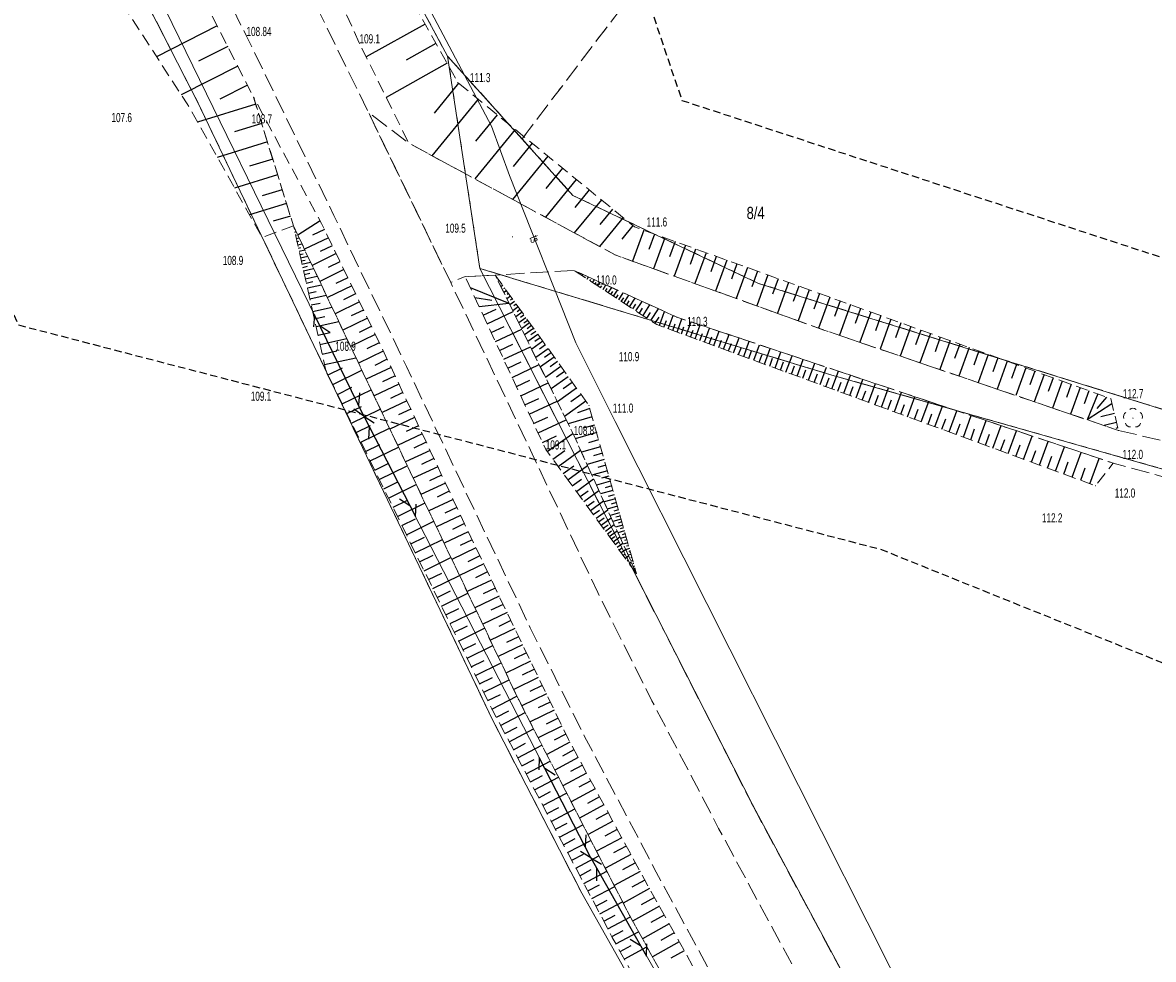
# Model space of a CAD drawing. Header units: metres. Extents: x 5550910 to 5553628, y 5952297 to 5957865.
# Tile 20 of 36: x 5551493 to 5551586, y 5955251 to 5955328. Entities that reach past the tile are written whole.
import ezdxf
from ezdxf.enums import TextEntityAlignment as Align

# ---------------------------------------------------------------- set-up
doc = ezdxf.new("R2010")
doc.units = ezdxf.units.M
for name, pattern in [('1.0_0.5', [1.5, 1, -0.5]), ('1.5_0.5', [2, 1.5, -0.5]), ('2', [0.9, 0.6, -0.3]), ('219-500', [0]), ('egkk-500', [2, 1.5, -0.5]), ('egug-500', [1, 0.5, -0.5]), ('sutp_500', [0])]:
    doc.linetypes.add(name, pattern=pattern)
doc.layers.get('0').update_dxf_attribs({"color": 2, "lineweight": 5})
doc.styles.get("Standard").update_dxf_attribs({"font": 'Working1250', "width": 0.75})

# ---------------------------------------------------------------- blocks, each defined once
blk = doc.blocks.new('PW01')
at = {"linetype": 'Continuous', "lineweight": 13}
h = blk.add_hatch(color=0, dxfattribs=at)
edge = h.paths.add_edge_path()
edge.add_arc((0, 0), 0.045, 0, 360)
blk = doc.blocks.new('OP021')
at = {"linetype": 'Continuous', "lineweight": 13}
h = blk.add_hatch(color=0, dxfattribs=at)
edge = h.paths.add_edge_path()
edge.add_arc((0, 0), 0.05, 0, 360)
at = {"color": 0, "linetype": 'Continuous', "lineweight": 13}
for centre, start, end in [((-0.38, 0.124), 121.308, 202.548), ((0, 0.4), 49.272, 130.728), ((0.38, 0.124), 337.452, 58.692), ((-0.235, -0.324), 193.221, 274.871), ((0.235, -0.324), 265.129, 346.779)]:
    blk.add_arc(centre, 0.4, start, end, dxfattribs=at)
blk = doc.blocks.new('SUTP')
at = {"color": 0, "linetype": 'Continuous'}
for p, q in [((0, 0), (0.866, 0.5)), ((0, 0), (9.232, 0)), ((1.866, -0.5), (1, 0)), ((7.366, -0.5), (8.232, 0)), ((9.232, 0), (8.366, 0.5))]:
    blk.add_line(p, q, dxfattribs=at)

msp = doc.modelspace()

# ---------------------------------------------------------------- linework, layer by layer
at = {"layer": '000 Inne (niezydentyfikowane)', "color": 7, "linetype": 'CONTINUOUS', "lineweight": 25, "flags": 128}
for points in [[(5551508.88, 5955327.48), (5551503.92, 5955324.95)], [(5551525.89, 5955327.62), (5551521.08, 5955324.93)], [(5551509.74, 5955325.8), (5551507.34, 5955324.59)], [(5551526.78, 5955326.03), (5551524.34, 5955324.66)], [(5551510.56, 5955324.19), (5551505.94, 5955321.84)], [(5551527.69, 5955324.41), (5551522.71, 5955321.62)], [(5551528.64, 5955322.78), (5551526.63, 5955320.32)], [(5551511.35, 5955322.63), (5551509.1, 5955321.49)], [(5551512.03, 5955321.08), (5551507.27, 5955319.6)], [(5551530.24, 5955321.48), (5551526.46, 5955316.85)], [(5551531.8, 5955320.21), (5551530.03, 5955318.04)], [(5551512.53, 5955319.48), (5551510.31, 5955318.8)], [(5551533.27, 5955319), (5551529.96, 5955314.96)], [(5551512.99, 5955317.98), (5551508.89, 5955316.71)], [(5551534.65, 5955317.88), (5551533.1, 5955315.98)], [(5551513.43, 5955316.58), (5551511.53, 5955315.99)], [(5551535.94, 5955316.82), (5551533.05, 5955313.28)], [(5551537.15, 5955315.84), (5551535.79, 5955314.18)], [(5551513.83, 5955315.28), (5551510.31, 5955314.19)], [(5551538.27, 5955314.91), (5551535.75, 5955311.82)], [(5551514.2, 5955314.07), (5551512.57, 5955313.57)], [(5551539.33, 5955314.05), (5551538.15, 5955312.61)], [(5551514.55, 5955312.95), (5551511.53, 5955312.02)], [(5551540.32, 5955313.25), (5551538.11, 5955310.54)], [(5551514.87, 5955311.92), (5551513.47, 5955311.49)], [(5551542.1, 5955311.79), (5551540.17, 5955309.43)], [(5551541.24, 5955312.49), (5551540.21, 5955311.23)], [(5551515.17, 5955310.88), (5551515.2, 5955310.88)], [(5551517.3, 5955311.52), (5551515.49, 5955310.34)], [(5551517.66, 5955310.81), (5551516.68, 5955310.34)], [(5551542.91, 5955311.13), (5551542, 5955310.03)], [(5551543.79, 5955310.75), (5551542.88, 5955308.22)], [(5551515.23, 5955310.61), (5551515.34, 5955310.64)], [(5551515.29, 5955310.35), (5551515.38, 5955310.37)], [(5551515.35, 5955310.09), (5551515.58, 5955310.14)], [(5551515.41, 5955309.82), (5551515.55, 5955309.86)], [(5551517.98, 5955310.14), (5551516.03, 5955309.2)], [(5551544.66, 5955310.44), (5551544.2, 5955309.18)], [(5551545.51, 5955310.14), (5551544.59, 5955307.6)], [(5551546.35, 5955309.83), (5551545.9, 5955308.57)], [(5551515.47, 5955309.56), (5551515.82, 5955309.64)], [(5551515.53, 5955309.3), (5551515.73, 5955309.34)], [(5551515.58, 5955309.04), (5551516.05, 5955309.14)], [(5551515.64, 5955308.77), (5551515.91, 5955308.83)], [(5551518.61, 5955308.84), (5551516.65, 5955307.88)], [(5551518.3, 5955309.49), (5551517.32, 5955309.01)], [(5551547.2, 5955309.53), (5551546.29, 5955306.99)], [(5551548.04, 5955309.22), (5551547.59, 5955307.96)], [(5551548.89, 5955308.92), (5551547.98, 5955306.39)], [(5551515.7, 5955308.51), (5551516.29, 5955308.64)], [(5551515.76, 5955308.25), (5551516.09, 5955308.32)], [(5551515.82, 5955307.98), (5551516.53, 5955308.14)], [(5551518.93, 5955308.18), (5551517.95, 5955307.7)], [(5551549.73, 5955308.62), (5551549.28, 5955307.35)], [(5551550.58, 5955308.31), (5551549.66, 5955305.78)], [(5551551.42, 5955308.01), (5551550.97, 5955306.74)], [(5551515.88, 5955307.72), (5551516.26, 5955307.81)], [(5551515.94, 5955307.43), (5551516.77, 5955307.62)], [(5551516.01, 5955307.13), (5551516.46, 5955307.23)], [(5551516.09, 5955306.79), (5551517.07, 5955307.01)], [(5551519.25, 5955307.53), (5551517.27, 5955306.57)], [(5551538.31, 5955307.32), (5551538.34, 5955307.35)], [(5551538.53, 5955307.18), (5551538.55, 5955307.21)], [(5551538.74, 5955307.04), (5551538.81, 5955307.14)], [(5551552.27, 5955307.7), (5551551.35, 5955305.17)], [(5551553.11, 5955307.4), (5551552.65, 5955306.13)], [(5551553.95, 5955307.1), (5551553.04, 5955304.56)], [(5551516.17, 5955306.43), (5551516.7, 5955306.55)], [(5551516.26, 5955306.03), (5551517.41, 5955306.29)], [(5551519.89, 5955306.21), (5551517.9, 5955305.25)], [(5551519.57, 5955306.87), (5551518.58, 5955306.39)], [(5551529.58, 5955306.08), (5551532.76, 5955304.8)], [(5551531.93, 5955306.68), (5551531.86, 5955306.63)], [(5551532.09, 5955306.46), (5551532.04, 5955306.43)], [(5551532.25, 5955306.24), (5551532.11, 5955306.14)], [(5551538.96, 5955306.9), (5551539, 5955306.96)], [(5551539.17, 5955306.76), (5551539.28, 5955306.93)], [(5551539.38, 5955306.62), (5551539.45, 5955306.72)], [(5551539.6, 5955306.48), (5551539.75, 5955306.71)], [(5551539.81, 5955306.34), (5551539.9, 5955306.47)], [(5551540.03, 5955306.2), (5551540.22, 5955306.5)], [(5551540.24, 5955306.06), (5551540.35, 5955306.22)], [(5551540.46, 5955305.92), (5551540.69, 5955306.28)], [(5551540.88, 5955305.64), (5551541.17, 5955306.07)], [(5551554.8, 5955306.79), (5551554.34, 5955305.53)], [(5551555.64, 5955306.49), (5551554.73, 5955303.96)], [(5551556.48, 5955306.18), (5551556.03, 5955304.92)], [(5551516.35, 5955305.61), (5551516.98, 5955305.75)], [(5551516.46, 5955305.14), (5551517.81, 5955305.45)], [(5551520.21, 5955305.55), (5551519.21, 5955305.07)], [(5551529.96, 5955305.26), (5551531.36, 5955305.03)], [(5551532.41, 5955306.02), (5551532.32, 5955305.96)], [(5551532.56, 5955305.8), (5551532.35, 5955305.65)], [(5551532.88, 5955305.36), (5551532.59, 5955305.15)], [(5551532.72, 5955305.58), (5551532.6, 5955305.49)], [(5551533.04, 5955305.14), (5551532.87, 5955305.03)], [(5551540.67, 5955305.78), (5551540.8, 5955305.98)], [(5551541.1, 5955305.5), (5551541.25, 5955305.73)], [(5551541.31, 5955305.36), (5551541.64, 5955305.85)], [(5551541.53, 5955305.21), (5551541.7, 5955305.48)], [(5551541.74, 5955305.07), (5551542.11, 5955305.64)], [(5551541.95, 5955304.93), (5551542.15, 5955305.23)], [(5551542.17, 5955304.79), (5551542.58, 5955305.43)], [(5551542.63, 5955304.49), (5551543.09, 5955305.19)], [(5551557.33, 5955305.88), (5551556.42, 5955303.35)], [(5551558.17, 5955305.58), (5551557.72, 5955304.31)], [(5551559.01, 5955305.27), (5551558.1, 5955302.74)], [(5551516.57, 5955304.64), (5551517.3, 5955304.8)], [(5551516.69, 5955304.1), (5551518.28, 5955304.45)], [(5551520.53, 5955304.89), (5551518.53, 5955303.92)], [(5551520.85, 5955304.22), (5551519.85, 5955303.74)], [(5551530.31, 5955304.52), (5551532.76, 5955304.8)], [(5551530.64, 5955303.81), (5551531.7, 5955304.31)], [(5551533.2, 5955304.92), (5551532.83, 5955304.66)], [(5551533.51, 5955304.48), (5551533.07, 5955304.17)], [(5551533.35, 5955304.7), (5551533.15, 5955304.56)], [(5551533.67, 5955304.26), (5551533.43, 5955304.09)], [(5551542.4, 5955304.65), (5551542.61, 5955304.98)], [(5551542.89, 5955304.33), (5551543.13, 5955304.7)], [(5551543.15, 5955304.15), (5551543.66, 5955304.93)], [(5551543.43, 5955303.97), (5551543.7, 5955304.38)], [(5551543.73, 5955303.77), (5551544.3, 5955304.65)], [(5551544.37, 5955303.36), (5551545, 5955304.33)], [(5551559.86, 5955304.97), (5551559.4, 5955303.71)], [(5551560.7, 5955304.67), (5551559.8, 5955302.16)], [(5551561.54, 5955304.36), (5551561.09, 5955303.12)], [(5551516.82, 5955303.51), (5551517.68, 5955303.7)], [(5551516.97, 5955302.87), (5551518.83, 5955303.28)], [(5551521.17, 5955303.55), (5551519.16, 5955302.58)], [(5551530.97, 5955303.1), (5551533.11, 5955304.1)], [(5551533.83, 5955304.04), (5551533.32, 5955303.67)], [(5551534.15, 5955303.6), (5551533.56, 5955303.18)], [(5551533.99, 5955303.82), (5551533.71, 5955303.62)], [(5551534.3, 5955303.38), (5551533.99, 5955303.16)], [(5551544.04, 5955303.57), (5551544.34, 5955304.03)], [(5551544.71, 5955303.13), (5551545.04, 5955303.65)], [(5551545.07, 5955302.96), (5551545.49, 5955304.11)], [(5551545.44, 5955302.82), (5551545.64, 5955303.38)], [(5551545.8, 5955302.69), (5551546.2, 5955303.78)], [(5551546.52, 5955302.43), (5551546.92, 5955303.51)], [(5551562.37, 5955304.06), (5551561.48, 5955301.59)], [(5551563.2, 5955303.77), (5551562.75, 5955302.53)], [(5551564.02, 5955303.47), (5551563.14, 5955301.02)], [(5551517.12, 5955302.17), (5551518.13, 5955302.4)], [(5551521.49, 5955302.89), (5551520.49, 5955302.4)], [(5551531.31, 5955302.38), (5551532.38, 5955302.88)], [(5551531.65, 5955301.66), (5551533.81, 5955302.67)], [(5551534.45, 5955303.17), (5551533.79, 5955302.7)], [(5551534.78, 5955302.72), (5551534.04, 5955302.2)], [(5551534.61, 5955302.95), (5551534.26, 5955302.7)], [(5551534.95, 5955302.48), (5551534.56, 5955302.2)], [(5551546.16, 5955302.56), (5551546.35, 5955303.09)], [(5551546.88, 5955302.29), (5551547.08, 5955302.84)], [(5551547.25, 5955302.16), (5551547.66, 5955303.26)], [(5551547.62, 5955302.02), (5551547.83, 5955302.58)], [(5551548, 5955301.88), (5551548.41, 5955303.01)], [(5551548.76, 5955301.6), (5551549.18, 5955302.75)], [(5551549.54, 5955301.32), (5551549.97, 5955302.49)], [(5551564.84, 5955303.18), (5551564.4, 5955301.96)], [(5551565.65, 5955302.88), (5551564.78, 5955300.46)], [(5551566.46, 5955302.59), (5551566.03, 5955301.39)], [(5551517.29, 5955301.42), (5551519.48, 5955301.91)], [(5551521.82, 5955302.22), (5551519.8, 5955301.24)], [(5551522.14, 5955301.54), (5551521.13, 5955301.05)], [(5551531.98, 5955300.93), (5551533.07, 5955301.44)], [(5551535.13, 5955302.23), (5551534.31, 5955301.64)], [(5551535.53, 5955301.68), (5551534.62, 5955301.02)], [(5551535.32, 5955301.96), (5551534.89, 5955301.65)], [(5551548.38, 5955301.74), (5551548.59, 5955302.31)], [(5551549.15, 5955301.46), (5551549.36, 5955302.04)], [(5551549.94, 5955301.17), (5551550.15, 5955301.76)], [(5551550.33, 5955301.03), (5551550.77, 5955302.22)], [(5551550.74, 5955300.88), (5551550.96, 5955301.48)], [(5551551.14, 5955300.73), (5551551.59, 5955301.94)], [(5551551.97, 5955300.43), (5551552.42, 5955301.67)], [(5551567.26, 5955302.3), (5551566.4, 5955299.91)], [(5551568.06, 5955302.01), (5551567.63, 5955300.82)], [(5551568.86, 5955301.73), (5551568.01, 5955299.36)], [(5551569.65, 5955301.44), (5551569.22, 5955300.27)], [(5551517.47, 5955300.62), (5551518.66, 5955300.88)], [(5551522.47, 5955300.87), (5551520.44, 5955299.89)], [(5551532.33, 5955300.2), (5551534.52, 5955301.22)], [(5551535.97, 5955301.06), (5551534.95, 5955300.34)], [(5551535.74, 5955301.38), (5551535.26, 5955301.03)], [(5551536.21, 5955300.73), (5551535.67, 5955300.35)], [(5551551.55, 5955300.58), (5551551.78, 5955301.19)], [(5551552.39, 5955300.27), (5551552.62, 5955300.9)], [(5551552.81, 5955300.12), (5551553.27, 5955301.38)], [(5551553.24, 5955299.96), (5551553.47, 5955300.6)], [(5551553.67, 5955299.8), (5551554.14, 5955301.09)], [(5551554.54, 5955299.48), (5551555.02, 5955300.8)], [(5551555.43, 5955299.15), (5551555.93, 5955300.49)], [(5551570.43, 5955301.16), (5551569.59, 5955298.82)], [(5551571.21, 5955300.88), (5551570.8, 5955299.72)], [(5551571.99, 5955300.6), (5551571.16, 5955298.29)], [(5551517.66, 5955299.76), (5551520.23, 5955300.33)], [(5551522.8, 5955300.2), (5551521.78, 5955299.7)], [(5551532.67, 5955299.46), (5551533.77, 5955299.98)], [(5551533.02, 5955298.72), (5551535.24, 5955299.76)], [(5551536.46, 5955300.38), (5551535.33, 5955299.57)], [(5551537, 5955299.62), (5551535.75, 5955298.72)], [(5551536.72, 5955300.01), (5551536.13, 5955299.58)], [(5551554.1, 5955299.64), (5551554.34, 5955300.29)], [(5551554.99, 5955299.32), (5551555.23, 5955299.98)], [(5551555.89, 5955298.99), (5551556.14, 5955299.66)], [(5551556.34, 5955298.82), (5551556.85, 5955300.19)], [(5551557.27, 5955298.48), (5551557.78, 5955299.87)], [(5551572.76, 5955300.32), (5551572.35, 5955299.17)], [(5551573.53, 5955300.04), (5551572.71, 5955297.76)], [(5551574.29, 5955299.77), (5551573.88, 5955298.63)], [(5551517.95, 5955298.92), (5551519.15, 5955299.51)], [(5551518.34, 5955298.13), (5551520.72, 5955299.3)], [(5551523.12, 5955299.52), (5551521.08, 5955298.56)], [(5551523.44, 5955298.84), (5551522.42, 5955298.36)], [(5551537.61, 5955298.77), (5551536.21, 5955297.77)], [(5551537.3, 5955299.21), (5551536.64, 5955298.73)], [(5551556.81, 5955298.65), (5551557.06, 5955299.34)], [(5551557.74, 5955298.31), (5551558, 5955299.01)], [(5551558.22, 5955298.13), (5551558.74, 5955299.55)], [(5551558.7, 5955297.95), (5551558.96, 5955298.67)], [(5551559.18, 5955297.78), (5551559.72, 5955299.23)], [(5551560.17, 5955297.42), (5551560.71, 5955298.89)], [(5551575.05, 5955299.49), (5551574.24, 5955297.24)], [(5551575.8, 5955299.22), (5551575.4, 5955298.1)], [(5551576.55, 5955298.95), (5551575.75, 5955296.72)], [(5551577.3, 5955298.68), (5551576.9, 5955297.57)], [(5551518.73, 5955297.33), (5551519.91, 5955297.92)], [(5551519.11, 5955296.55), (5551521.48, 5955297.71)], [(5551523.76, 5955298.15), (5551521.72, 5955297.2)], [(5551533.37, 5955297.97), (5551534.48, 5955298.49)], [(5551533.72, 5955297.22), (5551535.97, 5955298.27)], [(5551538.29, 5955297.83), (5551536.73, 5955296.71)], [(5551537.94, 5955298.31), (5551537.2, 5955297.78)], [(5551559.67, 5955297.6), (5551559.94, 5955298.33)], [(5551560.67, 5955297.23), (5551560.94, 5955297.98)], [(5551561.17, 5955297.05), (5551561.72, 5955298.55)], [(5551562.19, 5955296.67), (5551562.76, 5955298.21)], [(5551563.24, 5955296.29), (5551563.81, 5955297.86)], [(5551578.04, 5955298.41), (5551577.24, 5955296.21)], [(5551578.77, 5955298.15), (5551578.38, 5955297.06)], [(5551579.5, 5955297.89), (5551578.72, 5955295.71)], [(5551524.4, 5955296.79), (5551522.37, 5955295.84)], [(5551524.08, 5955297.47), (5551523.07, 5955297)], [(5551534.07, 5955296.46), (5551535.2, 5955296.99)], [(5551538.66, 5955297.32), (5551537.83, 5955296.73)], [(5551561.68, 5955296.86), (5551561.96, 5955297.62)], [(5551562.71, 5955296.48), (5551563, 5955297.26)], [(5551563.77, 5955296.09), (5551564.06, 5955296.89)], [(5551564.3, 5955295.9), (5551564.89, 5955297.5)], [(5551565.39, 5955295.5), (5551565.99, 5955297.13)], [(5551580.23, 5955297.62), (5551579.84, 5955296.54)], [(5551580.95, 5955297.36), (5551580.08, 5955295.25)], [(5551581.67, 5955297.1), (5551580.87, 5955296.17)], [(5551519.5, 5955295.76), (5551520.68, 5955296.34)], [(5551519.88, 5955294.98), (5551522.23, 5955296.13)], [(5551524.72, 5955296.12), (5551523.71, 5955295.64)], [(5551534.42, 5955295.7), (5551536.7, 5955296.77)], [(5551539.04, 5955296.78), (5551537.31, 5955295.53)], [(5551539.38, 5955296.17), (5551538.36, 5955295.82)], [(5551564.84, 5955295.7), (5551565.14, 5955296.51)], [(5551565.94, 5955295.3), (5551566.24, 5955296.12)], [(5551566.5, 5955295.09), (5551567.11, 5955296.75)], [(5551567.62, 5955294.68), (5551568.25, 5955296.37)], [(5551568.78, 5955294.25), (5551569.41, 5955295.98)], [(5551582.11, 5955296.55), (5551580.08, 5955295.25)], [(5551525.04, 5955295.44), (5551523.01, 5955294.49)], [(5551534.78, 5955294.94), (5551535.93, 5955295.47)], [(5551535.14, 5955294.17), (5551537.45, 5955295.24)], [(5551539.57, 5955295.49), (5551537.6, 5955294.93)], [(5551567.06, 5955294.89), (5551567.37, 5955295.73)], [(5551568.2, 5955294.47), (5551568.51, 5955295.32)], [(5551569.95, 5955293.82), (5551570.6, 5955295.59)], [(5551571.15, 5955293.38), (5551571.81, 5955295.18)], [(5551582.31, 5955295.77), (5551581.21, 5955295.5)], [(5551582.49, 5955295.03), (5551581.46, 5955294.78)], [(5551520.26, 5955294.2), (5551521.43, 5955294.78)], [(5551520.64, 5955293.43), (5551522.97, 5955294.57)], [(5551525.67, 5955294.09), (5551523.65, 5955293.14)], [(5551525.36, 5955294.76), (5551524.34, 5955294.29)], [(5551535.89, 5955292.65), (5551537.99, 5955294.13)], [(5551539.94, 5955294.2), (5551538.19, 5955293.7)], [(5551539.76, 5955294.82), (5551538.84, 5955294.56)], [(5551569.36, 5955294.04), (5551569.68, 5955294.91)], [(5551570.55, 5955293.6), (5551570.87, 5955294.5)], [(5551571.75, 5955293.16), (5551572.09, 5955294.07)], [(5551572.37, 5955292.94), (5551573.04, 5955294.77)], [(5551573.61, 5955292.48), (5551574.3, 5955294.35)], [(5551582.6, 5955294.59), (5551582.43, 5955294.54)], [(5551521.02, 5955292.66), (5551522.18, 5955293.22)], [(5551525.99, 5955293.41), (5551524.98, 5955292.94)], [(5551535.5, 5955293.4), (5551536.66, 5955293.94)], [(5551540.1, 5955293.6), (5551539.28, 5955293.37)], [(5551572.99, 5955292.71), (5551573.33, 5955293.63)], [(5551574.25, 5955292.25), (5551574.59, 5955293.19)], [(5551574.88, 5955292.01), (5551575.58, 5955293.92)], [(5551576.18, 5955291.54), (5551576.89, 5955293.48)], [(5551521.4, 5955291.89), (5551523.71, 5955293.02)], [(5551526.3, 5955292.74), (5551524.29, 5955291.8)], [(5551536.36, 5955292.02), (5551537.33, 5955292.73)], [(5551536.79, 5955291.42), (5551538.62, 5955292.76)], [(5551540.26, 5955293.04), (5551538.7, 5955292.6)], [(5551540.41, 5955292.51), (5551539.67, 5955292.3)], [(5551575.53, 5955291.78), (5551575.88, 5955292.74)], [(5551576.84, 5955291.29), (5551577.2, 5955292.28)], [(5551577.5, 5955291.05), (5551578.23, 5955293.04)], [(5551578.85, 5955290.55), (5551579.59, 5955292.58)], [(5551521.78, 5955291.12), (5551522.93, 5955291.69)], [(5551522.15, 5955290.36), (5551524.44, 5955291.48)], [(5551526.93, 5955291.4), (5551524.93, 5955290.46)], [(5551526.62, 5955292.07), (5551525.61, 5955291.6)], [(5551537.2, 5955290.86), (5551538.06, 5955291.49)], [(5551537.58, 5955290.34), (5551539.19, 5955291.51)], [(5551540.56, 5955292), (5551539.15, 5955291.6)], [(5551540.69, 5955291.53), (5551540.02, 5955291.34)], [(5551578.17, 5955290.8), (5551578.54, 5955291.81)], [(5551579.55, 5955290.3), (5551579.92, 5955291.32)], [(5551580.3, 5955290.02), (5551581.06, 5955292.09)], [(5551527.25, 5955290.73), (5551526.25, 5955290.26)], [(5551537.94, 5955289.85), (5551538.69, 5955290.4)], [(5551538.28, 5955289.39), (5551539.69, 5955290.42)], [(5551540.82, 5955291.07), (5551539.55, 5955290.71)], [(5551540.94, 5955290.64), (5551540.34, 5955290.47)], [(5551522.52, 5955289.6), (5551523.67, 5955290.16)], [(5551522.9, 5955288.84), (5551525.17, 5955289.96)], [(5551527.56, 5955290.07), (5551525.56, 5955289.13)], [(5551527.87, 5955289.4), (5551526.88, 5955288.93)], [(5551538.59, 5955288.96), (5551539.25, 5955289.44)], [(5551538.89, 5955288.56), (5551540.12, 5955289.46)], [(5551541.06, 5955290.23), (5551539.92, 5955289.91)], [(5551541.27, 5955289.47), (5551540.24, 5955289.18)], [(5551541.17, 5955289.84), (5551540.63, 5955289.69)], [(5551523.27, 5955288.09), (5551524.4, 5955288.64)], [(5551528.18, 5955288.74), (5551526.19, 5955287.8)], [(5551539.16, 5955288.18), (5551539.74, 5955288.6)], [(5551539.42, 5955287.83), (5551540.5, 5955288.62)], [(5551541.47, 5955288.79), (5551540.54, 5955288.53)], [(5551541.37, 5955289.12), (5551540.89, 5955288.98)], [(5551541.56, 5955288.48), (5551541.12, 5955288.35)], [(5551523.63, 5955287.34), (5551525.89, 5955288.45)], [(5551528.49, 5955288.07), (5551527.5, 5955287.61)], [(5551539.66, 5955287.5), (5551540.17, 5955287.86)], [(5551539.89, 5955287.19), (5551540.84, 5955287.88)], [(5551541.64, 5955288.18), (5551540.81, 5955287.94)], [(5551541.8, 5955287.63), (5551541.05, 5955287.41)], [(5551541.72, 5955287.89), (5551541.33, 5955287.78)], [(5551524, 5955286.59), (5551525.12, 5955287.14)], [(5551524.37, 5955285.85), (5551526.6, 5955286.95)], [(5551528.8, 5955287.41), (5551526.82, 5955286.48)], [(5551529.12, 5955286.75), (5551528.13, 5955286.28)], [(5551540.1, 5955286.9), (5551540.54, 5955287.22)], [(5551540.3, 5955286.63), (5551541.13, 5955287.23)], [(5551540.48, 5955286.37), (5551540.87, 5955286.66)], [(5551540.66, 5955286.13), (5551541.38, 5955286.67)], [(5551541.94, 5955287.13), (5551541.26, 5955286.94)], [(5551542.08, 5955286.64), (5551541.47, 5955286.47)], [(5551541.87, 5955287.37), (5551541.51, 5955287.27)], [(5551542.01, 5955286.89), (5551541.69, 5955286.8)], [(5551529.43, 5955286.09), (5551527.46, 5955285.15)], [(5551540.82, 5955285.91), (5551541.16, 5955286.16)], [(5551540.97, 5955285.7), (5551541.61, 5955286.17)], [(5551541.12, 5955285.5), (5551541.42, 5955285.71)], [(5551542.21, 5955286.16), (5551541.68, 5955286.01)], [(5551542.14, 5955286.4), (5551541.86, 5955286.32)], [(5551542.35, 5955285.68), (5551541.89, 5955285.55)], [(5551542.28, 5955285.92), (5551542.03, 5955285.85)], [(5551524.73, 5955285.11), (5551525.84, 5955285.65)], [(5551525.09, 5955284.37), (5551527.31, 5955285.46)], [(5551530.06, 5955284.78), (5551528.09, 5955283.83)], [(5551529.75, 5955285.44), (5551528.76, 5955284.96)], [(5551541.29, 5955285.27), (5551541.83, 5955285.67)], [(5551541.45, 5955285.05), (5551541.7, 5955285.23)], [(5551541.61, 5955284.83), (5551542.07, 5955285.16)], [(5551542.49, 5955285.19), (5551542.1, 5955285.08)], [(5551542.42, 5955285.43), (5551542.21, 5955285.37)], [(5551542.56, 5955284.95), (5551542.38, 5955284.9)], [(5551525.45, 5955283.63), (5551526.56, 5955284.18)], [(5551525.81, 5955282.9), (5551528.01, 5955283.98)], [(5551530.38, 5955284.12), (5551529.39, 5955283.64)], [(5551541.77, 5955284.6), (5551541.98, 5955284.75)], [(5551541.94, 5955284.38), (5551542.3, 5955284.65)], [(5551542.1, 5955284.16), (5551542.26, 5955284.27)], [(5551542.26, 5955283.94), (5551542.53, 5955284.13)], [(5551542.62, 5955284.71), (5551542.31, 5955284.62)], [(5551542.76, 5955284.22), (5551542.52, 5955284.16)], [(5551542.69, 5955284.47), (5551542.56, 5955284.43)], [(5551542.83, 5955283.98), (5551542.73, 5955283.95)], [(5551530.69, 5955283.46), (5551528.71, 5955282.51)], [(5551542.43, 5955283.71), (5551542.54, 5955283.79)], [(5551542.59, 5955283.49), (5551542.77, 5955283.62)], [(5551542.9, 5955283.74), (5551542.73, 5955283.69)], [(5551542.75, 5955283.27), (5551542.82, 5955283.31)], [(5551542.97, 5955283.5), (5551542.9, 5955283.48)], [(5551542.91, 5955283.04), (5551543, 5955283.11)], [(5551543.04, 5955283.26), (5551542.94, 5955283.23)], [(5551543.1, 5955283.01), (5551543.08, 5955283.01)], [(5551526.17, 5955282.17), (5551527.27, 5955282.71)], [(5551526.53, 5955281.45), (5551528.71, 5955282.52)], [(5551531.33, 5955282.14), (5551529.34, 5955281.19)], [(5551531.01, 5955282.8), (5551530.02, 5955282.32)], [(5551543.17, 5955282.77), (5551543.15, 5955282.77)], [(5551526.88, 5955280.72), (5551527.97, 5955281.26)], [(5551527.24, 5955280), (5551529.4, 5955281.06)], [(5551531.64, 5955281.48), (5551530.65, 5955281)], [(5551531.96, 5955280.82), (5551529.97, 5955279.86)], [(5551532.28, 5955280.15), (5551531.28, 5955279.68)], [(5551527.59, 5955279.28), (5551528.67, 5955279.81)], [(5551527.94, 5955278.57), (5551530.09, 5955279.62)], [(5551532.6, 5955279.49), (5551530.61, 5955278.54)], [(5551528.29, 5955277.86), (5551529.36, 5955278.38)], [(5551532.91, 5955278.83), (5551531.92, 5955278.35)], [(5551528.64, 5955277.15), (5551530.77, 5955278.19)], [(5551533.23, 5955278.16), (5551531.24, 5955277.21)], [(5551533.55, 5955277.5), (5551532.55, 5955277.02)], [(5551528.99, 5955276.44), (5551530.05, 5955276.96)], [(5551529.33, 5955275.74), (5551531.44, 5955276.78)], [(5551533.87, 5955276.84), (5551531.88, 5955275.87)], [(5551529.68, 5955275.04), (5551530.73, 5955275.56)], [(5551534.52, 5955275.5), (5551532.51, 5955274.53)], [(5551534.19, 5955276.17), (5551533.19, 5955275.69)], [(5551530.02, 5955274.34), (5551532.11, 5955275.37)], [(5551534.84, 5955274.84), (5551533.84, 5955274.35)], [(5551530.36, 5955273.65), (5551531.4, 5955274.16)], [(5551530.7, 5955272.96), (5551532.78, 5955273.98)], [(5551535.16, 5955274.17), (5551533.15, 5955273.19)], [(5551531.04, 5955272.27), (5551532.07, 5955272.78)], [(5551535.82, 5955272.82), (5551533.81, 5955271.85)], [(5551535.49, 5955273.5), (5551534.48, 5955273.01)], [(5551531.37, 5955271.58), (5551533.41, 5955272.65)], [(5551536.14, 5955272.15), (5551535.14, 5955271.67)], [(5551531.73, 5955270.91), (5551532.74, 5955271.44)], [(5551532.08, 5955270.24), (5551534.09, 5955271.3)], [(5551536.46, 5955271.49), (5551534.49, 5955270.53)], [(5551532.43, 5955269.58), (5551533.43, 5955270.11)], [(5551532.78, 5955268.91), (5551534.78, 5955269.97)], [(5551537.1, 5955270.17), (5551535.16, 5955269.23)], [(5551536.78, 5955270.83), (5551535.8, 5955270.35)], [(5551537.42, 5955269.52), (5551536.45, 5955269.05)], [(5551533.13, 5955268.25), (5551534.12, 5955268.78)], [(5551533.48, 5955267.59), (5551535.46, 5955268.64)], [(5551537.74, 5955268.88), (5551535.86, 5955267.86)], [(5551538.08, 5955268.25), (5551537.13, 5955267.74)], [(5551533.82, 5955266.93), (5551534.81, 5955267.45)], [(5551534.17, 5955266.28), (5551536.14, 5955267.32)], [(5551538.42, 5955267.62), (5551536.51, 5955266.59)], [(5551539.11, 5955266.35), (5551537.18, 5955265.3)], [(5551538.77, 5955266.99), (5551537.81, 5955266.47)], [(5551534.51, 5955265.63), (5551535.5, 5955266.14)], [(5551534.86, 5955264.97), (5551536.81, 5955266)], [(5551539.46, 5955265.71), (5551538.49, 5955265.18)], [(5551535.2, 5955264.32), (5551536.17, 5955264.84)], [(5551535.54, 5955263.68), (5551537.48, 5955264.7)], [(5551539.82, 5955265.06), (5551537.85, 5955263.99)], [(5551540.17, 5955264.4), (5551539.18, 5955263.87)], [(5551535.88, 5955263.03), (5551536.85, 5955263.54)], [(5551540.53, 5955263.75), (5551538.53, 5955262.66)], [(5551536.22, 5955262.39), (5551538.15, 5955263.41)], [(5551540.89, 5955263.08), (5551539.88, 5955262.54)], [(5551536.56, 5955261.75), (5551537.52, 5955262.26)], [(5551536.89, 5955261.11), (5551538.81, 5955262.12)], [(5551541.25, 5955262.41), (5551539.23, 5955261.31)], [(5551541.62, 5955261.74), (5551540.6, 5955261.19)], [(5551537.23, 5955260.47), (5551538.19, 5955260.98)], [(5551537.56, 5955259.84), (5551539.47, 5955260.84)], [(5551541.99, 5955261.06), (5551539.93, 5955259.95)], [(5551542.36, 5955260.38), (5551541.32, 5955259.82)], [(5551537.9, 5955259.21), (5551538.85, 5955259.71)], [(5551538.23, 5955258.58), (5551540.12, 5955259.57)], [(5551542.73, 5955259.69), (5551540.65, 5955258.56)], [(5551543.11, 5955259), (5551542.06, 5955258.43)], [(5551538.56, 5955257.95), (5551539.5, 5955258.45)], [(5551538.89, 5955257.32), (5551540.77, 5955258.31)], [(5551543.49, 5955258.3), (5551541.37, 5955257.15)], [(5551539.22, 5955256.7), (5551540.16, 5955257.19)], [(5551539.55, 5955256.08), (5551541.42, 5955257.06)], [(5551543.87, 5955257.59), (5551542.81, 5955257)], [(5551544.26, 5955256.89), (5551542.12, 5955255.69)], [(5551544.66, 5955256.18), (5551543.58, 5955255.57)], [(5551539.87, 5955255.46), (5551540.8, 5955255.95)], [(5551540.2, 5955254.84), (5551542.06, 5955255.82)], [(5551545.07, 5955255.46), (5551542.88, 5955254.24)], [(5551540.52, 5955254.22), (5551541.45, 5955254.71)], [(5551540.85, 5955253.6), (5551542.7, 5955254.58)], [(5551545.47, 5955254.73), (5551544.38, 5955254.12)], [(5551541.18, 5955252.98), (5551542.11, 5955253.47)], [(5551541.51, 5955252.37), (5551543.36, 5955253.37)], [(5551545.88, 5955254), (5551543.69, 5955252.78)], [(5551546.69, 5955252.54), (5551544.5, 5955251.32)], [(5551546.28, 5955253.27), (5551545.19, 5955252.66)], [(5551541.85, 5955251.75), (5551542.77, 5955252.25)], [(5551542.19, 5955251.13), (5551544.04, 5955252.14)], [(5551547.1, 5955251.81), (5551546, 5955251.2)]]:
    msp.add_lwpolyline(points, dxfattribs=at)
at = {"layer": '217-kontur klasyfikacyjny', "color": 92, "linetype": 'egkk-500', "lineweight": 18, "flags": 128}
for points in [[(5551495.25, 5955385.2), (5551527.74, 5955324.99)], [(5551507.32, 5955321.16), (5551495.46, 5955344.33)], [(5551533.83, 5955318.23), (5551550.29, 5955339.9)], [(5551527.74, 5955324.99), (5551533.83, 5955318.23)], [(5551531.44, 5955270.65), (5551507.32, 5955321.16)], [(5551533.83, 5955318.23), (5551538, 5955313.6)], [(5551538, 5955313.6), (5551553.19, 5955306.41)], [(5551530.38, 5955307.63), (5551552.76, 5955263.6)], [(5551559.38, 5955298.85), (5551530.38, 5955307.63)], [(5551553.19, 5955306.41), (5551626.63, 5955283.53)], [(5551633.69, 5955277.74), (5551559.38, 5955298.85)], [(5551538.72, 5955256.52), (5551531.44, 5955270.65)], [(5551552.76, 5955263.6), (5551631.82, 5955116.19)], [(5551562.5, 5955214.31), (5551538.72, 5955256.52)]]:
    msp.add_lwpolyline(points, dxfattribs=at)
at = {"layer": '218-kontur użytku gruntowego', "color": 3, "linetype": 'egug-500', "lineweight": 18, "flags": 128}
for points in [[(5551495.25, 5955385.2), (5551527.74, 5955324.99)], [(5551507.32, 5955321.16), (5551495.46, 5955344.33)], [(5551533.83, 5955318.23), (5551550.29, 5955339.9)], [(5551527.74, 5955324.99), (5551533.83, 5955318.23)], [(5551527.74, 5955324.99), (5551530.38, 5955307.63)], [(5551531.44, 5955270.65), (5551507.32, 5955321.16)], [(5551533.83, 5955318.23), (5551538, 5955313.6)], [(5551538, 5955313.6), (5551553.19, 5955306.41)], [(5551530.38, 5955307.63), (5551559.38, 5955298.85)], [(5551530.38, 5955307.63), (5551552.76, 5955263.6)], [(5551553.19, 5955306.41), (5551626.63, 5955283.53)], [(5551559.38, 5955298.85), (5551633.69, 5955277.74)], [(5551538.72, 5955256.52), (5551531.44, 5955270.65)], [(5551552.76, 5955263.6), (5551631.82, 5955116.19)], [(5551562.5, 5955214.31), (5551538.72, 5955256.52)]]:
    msp.add_lwpolyline(points, dxfattribs=at)
at = {"layer": '219-działka ewidencyjna', "color": 7, "linetype": '219-500', "lineweight": 18, "flags": 128}
for points in [[(5551527.74, 5955324.99), (5551495.25, 5955385.2)], [(5551507.32, 5955321.16), (5551495.46, 5955344.33)], [(5551538, 5955313.6), (5551527.74, 5955324.99)], [(5551527.74, 5955324.99), (5551530.38, 5955307.63)], [(5551531.44, 5955270.65), (5551507.32, 5955321.16)], [(5551553.19, 5955306.41), (5551538, 5955313.6)], [(5551559.38, 5955298.85), (5551530.38, 5955307.63)], [(5551530.38, 5955307.63), (5551552.76, 5955263.6)], [(5551626.63, 5955283.53), (5551553.19, 5955306.41)], [(5551559.38, 5955298.85), (5551693.27, 5955260.81)], [(5551538.72, 5955256.52), (5551531.44, 5955270.65)], [(5551552.76, 5955263.6), (5551632.31, 5955115.28)], [(5551562.5, 5955214.31), (5551538.72, 5955256.52)]]:
    msp.add_lwpolyline(points, dxfattribs=at)
at = {"layer": 'jezdnia', "color": 7, "linetype": '1.5_0.5', "lineweight": 18, "flags": 128}
for points in [[(5551455.46, 5955436.36), (5551462.84, 5955440.11), (5551462.72, 5955438.4), (5551463.73, 5955425.01), (5551465.59, 5955414.78), (5551471.39, 5955401.64), (5551476.26, 5955393.49), (5551481.57, 5955385.59), (5551486.91, 5955377.94), (5551492.56, 5955369.92), (5551498.17, 5955361.88), (5551503.54, 5955353.79), (5551508.46, 5955345.75), (5551513.01, 5955337.32), (5551517.06, 5955328.95), (5551521.26, 5955320.4), (5551527.99, 5955306.48), (5551534.66, 5955292.46), (5551540.03, 5955281.11), (5551544.46, 5955272.26), (5551549.92, 5955261.82), (5551556.78, 5955249.11), (5551563.35, 5955237.41), (5551576.27, 5955214.14), (5551589.15, 5955190.94), (5551602.61, 5955166.79), (5551610.2, 5955153.13), (5551615.51, 5955143.14), (5551619.01, 5955135.22), (5551622.49, 5955125.88), (5551624.8, 5955117.28), (5551625.95, 5955111.72), (5551627.11, 5955102.56), (5551627.35, 5955092.82), (5551626.85, 5955081.7), (5551625.88, 5955070.37), (5551623.7, 5955047.04), (5551620.95, 5955020.53), (5551617.92, 5954991.94), (5551615.38, 5954967.14), (5551613.18, 5954947.28), (5551611.52, 5954931.92), (5551610.33, 5954919.85), (5551609.4, 5954907.11), (5551609.24, 5954894.54), (5551609.55, 5954883.4), (5551610.4, 5954873.42), (5551611.97, 5954861.74), (5551614.66, 5954846.3), (5551617.57, 5954829.95), (5551622.78, 5954801.05), (5551627.75, 5954773.57), (5551632.86, 5954745.16), (5551637.68, 5954717.39), (5551641.61, 5954694.82), (5551646.22, 5954667.88), (5551648.5, 5954654.19), (5551650.68, 5954640.43), (5551652.8, 5954625.44), (5551654.84, 5954609.05), (5551656.47, 5954593.16), (5551657.56, 5954579.76), (5551658.22, 5954571.81), (5551661.67, 5954527.38), (5551663.82, 5954499.25), (5551665.88, 5954471.68), (5551666.57, 5954462.47), (5551666.66, 5954461.93), (5551672.22, 5954389.95), (5551675.28, 5954351.04), (5551677.91, 5954318.05), (5551683.44, 5954244.25), (5551687.09, 5954197.42), (5551690.15, 5954157.69), (5551698.86, 5954043.22), (5551701.1, 5954018.88), (5551703.84, 5954003.49), (5551711.13, 5953980.46), (5551724.65, 5953951.63), (5551832.15, 5953745.44), (5551835.68, 5953738.86), (5551892.81, 5953628.66), (5551917.14, 5953581.55), (5551966.35, 5953486.49), (5551994.72, 5953431.65), (5552025.63, 5953371.58), (5552071.66, 5953283.52), (5552082.57, 5953262.51), (5552091.2, 5953243.96), (5552093.79, 5953236), (5552095.32, 5953229.38), (5552096.23, 5953224.74), (5552096.78, 5953218.46), (5552100.14, 5953217.29), (5552100.02, 5953214.11), (5552097, 5953213.18), (5552096.9, 5953207.97), (5552096.49, 5953201.04), (5552096.15, 5953198.09), (5552095.51, 5953192.94), (5552094.39, 5953184.52), (5552092.92, 5953174.68), (5552086.6, 5953175.52), (5552087.15, 5953181.17), (5552087.92, 5953187.13), (5552089.57, 5953201.15), (5552090.1, 5953206.02), (5552090.25, 5953210.99), (5552090.32, 5953212.13), (5552090.34, 5953215.17), (5552090.18, 5953219.38), (5552089.86, 5953222.64), (5552089.18, 5953225.81), (5552088.58, 5953229.73), (5552083.72, 5953244.98), (5552079.77, 5953254.29), (5552072.88, 5953268), (5552038.97, 5953333.01), (5552035.49, 5953333.57), (5552033.38, 5953337.96), (5552034.81, 5953340.91), (5551999.22, 5953409.52), (5551969.85, 5953466.23), (5551946.4, 5953511.81), (5551910.17, 5953581.82), (5551879.79, 5953640.62), (5551838.98, 5953719.14), (5551834.68, 5953727.41), (5551765.67, 5953859.94), (5551722.89, 5953941.84), (5551718.7, 5953949.73), (5551709.81, 5953966.79), (5551704.51, 5953978.64), (5551699.67, 5953992.93), (5551695.07, 5954013.03), (5551692.89, 5954034.57), (5551690.3, 5954075.98), (5551686.75, 5954079.02), (5551680.53, 5954078.59), (5551671.21, 5954075.63), (5551669.84, 5954079.96), (5551681.88, 5954083.76), (5551686.1, 5954085.62), (5551689.23, 5954089.48), (5551684.5, 5954152.19), (5551683.75, 5954161.01), (5551678.17, 5954232.97), (5551671.58, 5954319.64), (5551667.8, 5954368.46), (5551665.49, 5954398.42), (5551660.67, 5954461.52), (5551660.6, 5954463.01), (5551659.45, 5954477.3), (5551657.59, 5954501.58), (5551655.41, 5954529.68), (5551653.55, 5954552.49), (5551652.2, 5954554.53), (5551650.8, 5954555.88), (5551649.26, 5954556.61), (5551647.29, 5954557.16), (5551642.56, 5954558.16), (5551633.34, 5954560.05), (5551634.32, 5954564.09), (5551639.82, 5954563.11), (5551645.81, 5954561.93), (5551647.69, 5954562.06), (5551649.42, 5954562.55), (5551650.94, 5954563.9), (5551651.84, 5954565.19), (5551652.48, 5954566.52), (5551651.43, 5954579.7), (5551650.62, 5954589.92), (5551649.8, 5954598.78), (5551648.73, 5954608.14), (5551647.37, 5954620.12), (5551645.22, 5954635.92), (5551642.82, 5954651.1), (5551640.4, 5954665.92), (5551635.83, 5954692.45), (5551631.2, 5954719.48), (5551627.16, 5954742.48), (5551624.12, 5954759.39), (5551618.16, 5954792.27), (5551612.87, 5954821.32), (5551608.74, 5954844.33), (5551606.24, 5954858.98), (5551604.66, 5954869.82), (5551603.57, 5954881.44), (5551602.87, 5954892.76), (5551602.85, 5954904.59), (5551603.56, 5954916.05), (5551604.7, 5954927.95), (5551606.4, 5954942.28), (5551608.06, 5954956.8), (5551611, 5954984.81), (5551613.91, 5955012.23), (5551616.79, 5955039.97), (5551617.36, 5955044.74), (5551619.35, 5955066.31), (5551620.39, 5955080.65), (5551620.78, 5955093.59), (5551619.97, 5955105.33), (5551618.25, 5955116.23), (5551614.99, 5955127.4), (5551612.65, 5955133.54), (5551610.64, 5955138.15), (5551609.52, 5955140.32), (5551606.5, 5955146.61), (5551605.34, 5955148.99), (5551598.71, 5955161.09), (5551585.07, 5955185.86), (5551571.93, 5955209.34), (5551558.7, 5955233.28), (5551551.28, 5955246.32), (5551544.81, 5955258.25), (5551538.95, 5955269.35), (5551534.5, 5955278.23), (5551530.09, 5955287.52), (5551524.37, 5955299.62), (5551518.43, 5955311.96), (5551511.28, 5955326.64), (5551507.77, 5955333.65), (5551503.83, 5955341.4), (5551498.9, 5955349.41), (5551493.75, 5955357.22), (5551488.17, 5955365.39), (5551482.73, 5955372.79), (5551476.66, 5955381.16), (5551471.18, 5955388.76), (5551464.9, 5955397.81), (5551463.59, 5955400.61), (5551459.01, 5955410.42), (5551456.04, 5955425.5)], [(5551582.65, 5955294.37), (5551594.14, 5955291.71), (5551598.88, 5955290.74), (5551626.85, 5955282.19), (5551645.36, 5955276.9), (5551673.04, 5955269.53), (5551699.36, 5955261.8), (5551723.03, 5955254.81), (5551720.55, 5955252.53), (5551680.3, 5955264.57), (5551635.7, 5955276.99), (5551624.27, 5955280.25), (5551600.49, 5955286.68), (5551582.22, 5955291.7), (5551546.49, 5955303.65), (5551538.08, 5955307.47), (5551531.64, 5955307.09), (5551529.17, 5955306.96), (5551527.99, 5955306.48), (5551521.26, 5955320.4), (5551524.56, 5955317.88), (5551541.46, 5955308.73), (5551558.53, 5955302.59)]]:
    msp.add_lwpolyline(points, close=True, dxfattribs=at)
at = {"layer": 'przewód telekomunikacyjny napowietrzny', "color": 30, "linetype": 'sutp_500', "lineweight": 18, "flags": 128}
for points in [[(5551520.89, 5955295.55), (5551500.71, 5955336.87)], [(5551539.46, 5955259.4), (5551520.89, 5955295.55)], [(5551559.1, 5955224.9), (5551539.46, 5955259.4)]]:
    msp.add_lwpolyline(points, dxfattribs=at)
at = {"layer": 'przewód telekomunikacyjny podziemny', "color": 30, "linetype": 'CONTINUOUS', "lineweight": 18, "flags": 128}
msp.add_lwpolyline([(5551506.67, 5955365.86), (5551531.32, 5955319.26), (5551532.8, 5955315.24), (5551538.22, 5955301.55), (5551541.46, 5955295.12), (5551563.97, 5955250.43), (5551591.81, 5955196.64), (5551631.56, 5955126.88), (5551636.27, 5955117.88), (5551640.27, 5955108.94)], dxfattribs=at)
at = {"layer": 'skarpa nieumocniona', "color": 7, "linetype": '1.0_0.5', "lineweight": 18, "flags": 128}
for points in [[(5551582.65, 5955294.37), (5551558.53, 5955302.59), (5551541.46, 5955308.73), (5551524.56, 5955317.88), (5551520.53, 5955326.04), (5551516.71, 5955334.48), (5551512.81, 5955342.86), (5551507.59, 5955351.39), (5551502.11, 5955359.52), (5551496.94, 5955367.21), (5551491.33, 5955375.16), (5551484.27, 5955384.4), (5551477.66, 5955394.57), (5551471.57, 5955405.05), (5551466.59, 5955416.75), (5551464.95, 5955425.14), (5551463.93, 5955438.5), (5551464.73, 5955454.23), (5551466.33, 5955460.54), (5551466.76, 5955462.04), (5551471.51, 5955462.25), (5551473.36, 5955455.67), (5551473.89, 5955451.92), (5551474.7, 5955433.65), (5551479.17, 5955417.61), (5551488.02, 5955396.52), (5551499.97, 5955374.17), (5551503.16, 5955368.53), (5551514.38, 5955348.16), (5551528.57, 5955322.84), (5551543.03, 5955311.03), (5551569.96, 5955301.33), (5551582.01, 5955296.98)], [(5551582.65, 5955294.37), (5551558.53, 5955302.59), (5551541.46, 5955308.73), (5551524.56, 5955317.88), (5551520.53, 5955326.04), (5551516.71, 5955334.48), (5551512.81, 5955342.86), (5551507.59, 5955351.39), (5551502.11, 5955359.52), (5551496.94, 5955367.21), (5551491.33, 5955375.16), (5551484.27, 5955384.4), (5551477.66, 5955394.57), (5551471.57, 5955405.05), (5551466.59, 5955416.75), (5551464.95, 5955425.14), (5551463.93, 5955438.5), (5551464.73, 5955454.23), (5551466.33, 5955460.54), (5551466.76, 5955462.04), (5551471.51, 5955462.25), (5551473.36, 5955455.67), (5551473.89, 5955451.92), (5551474.7, 5955433.65), (5551479.17, 5955417.61), (5551488.02, 5955396.52), (5551499.97, 5955374.17), (5551503.16, 5955368.53), (5551514.38, 5955348.16), (5551528.57, 5955322.84), (5551543.03, 5955311.03), (5551569.96, 5955301.33), (5551582.01, 5955296.98)], [(5551515.12, 5955311.11), (5551512.57, 5955310.16), (5551506.43, 5955321.09), (5551494.95, 5955338.76), (5551488.93, 5955353.5), (5551470.11, 5955378.98), (5551464.56, 5955379.73), (5551448.23, 5955373.53), (5551448.99, 5955377.27), (5551466.96, 5955385.01), (5551474.43, 5955377.32), (5551487.63, 5955361.89), (5551500.46, 5955342.08), (5551505.3, 5955334.52), (5551511.86, 5955321.63)], [(5551515.12, 5955311.11), (5551512.57, 5955310.16), (5551506.43, 5955321.09), (5551494.95, 5955338.76), (5551488.93, 5955353.5), (5551470.11, 5955378.98), (5551464.56, 5955379.73), (5551448.23, 5955373.53), (5551448.99, 5955377.27), (5551466.96, 5955385.01), (5551474.43, 5955377.32), (5551487.63, 5955361.89), (5551500.46, 5955342.08), (5551505.3, 5955334.52), (5551511.86, 5955321.63)], [(5551550.42, 5955245.87), (5551557.55, 5955232.81), (5551570.97, 5955208.7), (5551583.94, 5955185.32), (5551597.69, 5955160.58), (5551604.32, 5955148.59), (5551595.98, 5955156.14), (5551578.63, 5955187.18), (5551560.94, 5955222.43), (5551550.55, 5955240.37), (5551542.65, 5955254.66), (5551533.56, 5955272.33), (5551521.85, 5955296.93), (5551520.57, 5955299.62), (5551515.12, 5955311.11), (5551511.86, 5955321.63), (5551517.41, 5955311.32), (5551523.11, 5955299.55), (5551528.96, 5955287.08), (5551533.53, 5955277.54), (5551537.62, 5955269.1), (5551543.84, 5955257.65)], [(5551550.42, 5955245.87), (5551557.55, 5955232.81), (5551570.97, 5955208.7), (5551583.94, 5955185.32), (5551597.69, 5955160.58), (5551604.32, 5955148.59), (5551595.98, 5955156.14), (5551578.63, 5955187.18), (5551560.94, 5955222.43), (5551550.55, 5955240.37), (5551542.65, 5955254.66), (5551533.56, 5955272.33), (5551521.85, 5955296.93), (5551520.57, 5955299.62), (5551515.12, 5955311.11), (5551511.86, 5955321.63), (5551517.41, 5955311.32), (5551523.11, 5955299.55), (5551528.96, 5955287.08), (5551533.53, 5955277.54), (5551537.62, 5955269.1), (5551543.84, 5955257.65)], [(5551578.63, 5955187.18), (5551565.07, 5955210.07), (5551551.44, 5955234.16), (5551541.22, 5955252.9), (5551531.34, 5955271.65), (5551517.77, 5955299.28), (5551515.12, 5955311.11), (5551520.57, 5955299.62), (5551521.85, 5955296.93), (5551533.56, 5955272.33), (5551542.65, 5955254.66), (5551550.55, 5955240.37), (5551560.94, 5955222.43)], [(5551578.63, 5955187.18), (5551565.07, 5955210.07), (5551551.44, 5955234.16), (5551541.22, 5955252.9), (5551531.34, 5955271.65), (5551517.77, 5955299.28), (5551515.12, 5955311.11), (5551520.57, 5955299.62), (5551521.85, 5955296.93), (5551533.56, 5955272.33), (5551542.65, 5955254.66), (5551550.55, 5955240.37), (5551560.94, 5955222.43)], [(5551543.21, 5955282.64), (5551535.77, 5955292.82), (5551529.17, 5955306.96), (5551531.64, 5955307.09), (5551538.06, 5955294)], [(5551543.21, 5955282.64), (5551535.77, 5955292.82), (5551529.17, 5955306.96), (5551531.64, 5955307.09), (5551538.06, 5955294)], [(5551543.21, 5955282.64), (5551538.06, 5955294), (5551531.64, 5955307.09), (5551539.31, 5955296.41)], [(5551543.21, 5955282.64), (5551538.06, 5955294), (5551531.64, 5955307.09), (5551539.31, 5955296.41)], [(5551538.08, 5955307.47), (5551546.49, 5955303.65), (5551582.22, 5955291.7), (5551580.77, 5955289.85), (5551544.85, 5955303.04)], [(5551538.08, 5955307.47), (5551546.49, 5955303.65), (5551582.22, 5955291.7), (5551580.77, 5955289.85), (5551544.85, 5955303.04)]]:
    msp.add_lwpolyline(points, close=True, dxfattribs=at)
at = {"layer": 'Zakres', "color": 5, "linetype": '2', "lineweight": 25, "flags": 128}
msp.add_lwpolyline([(5551539.89, 5955556.3), (5551532.83, 5955579.59), (5551412.18, 5955533.02), (5551417.83, 5955463.17), (5551492.62, 5955303.01), (5551563.17, 5955284.66), (5551801.65, 5955188.71), (5551944.88, 5955090.64), (5552101.51, 5955073.7), (5552198.88, 5955088.52), (5552322.35, 5954926.24), (5552389.38, 5954546.65), (5552301.18, 5953845.33), (5552445.82, 5953604.03), (5552352.69, 5953364.14), (5552322.35, 5953343.68), (5552337.17, 5953304.17), (5552363.27, 5953310.52), (5552494.5, 5953582.87), (5552343.52, 5953842.51), (5552416.89, 5954365.33), (5552426.77, 5954541.01), (5552383.73, 5954780.19), (5552366.62, 5954919.72), (5552207.87, 5955119.74), (5552134.49, 5955107.04), (5551969.13, 5955121.77), (5551896.19, 5955180.95), (5551736.74, 5955259.26), (5551546.94, 5955321.35), (5551512.37, 5955423.66), (5551586.45, 5955433.54)], close=True, dxfattribs=at)

# ---------------------------------------------------------------- block references
at = {"layer": 'drzewo liściaste', "color": 94, "linetype": 'CONTINUOUS', "lineweight": 18}
msp.add_blockref('OP021', (5551583.83, 5955295.39), dxfattribs=at)
at = {"layer": 'pikieta naturalna', "color": 7, "linetype": 'CONTINUOUS', "lineweight": 13}
for p in [(5551520.53, 5955326.04), (5551528.57, 5955322.84), (5551506.43, 5955321.09), (5551511.86, 5955321.63), (5551515.12, 5955311.11), (5551543.03, 5955311.03), (5551533.05, 5955310.22), (5551541.46, 5955308.73), (5551546.49, 5955303.65), (5551544.85, 5955303.04), (5551520.57, 5955299.62), (5551517.77, 5955299.28), (5551582.01, 5955296.98), (5551539.31, 5955296.41), (5551538.06, 5955294), (5551582.65, 5955294.37), (5551535.77, 5955292.82), (5551582.22, 5955291.7), (5551580.77, 5955289.85)]:
    msp.add_blockref('PW01', p, dxfattribs=at)
at = {"layer": 'pikieta sztuczna', "color": 7, "linetype": 'CONTINUOUS', "lineweight": 13}
msp.add_blockref('PW01', (5551511.28, 5955326.64), dxfattribs=at)
at = {"layer": 'przewód telekomunikacyjny napowietrzny', "color": 30, "linetype": 'CONTINUOUS', "lineweight": 18}
for p, rotation in [((5551520.89, 5955295.55), 116.03), ((5551520.89, 5955295.55), 297.189), ((5551539.46, 5955259.4), 117.189), ((5551539.46, 5955259.4), 299.652)]:
    msp.add_blockref('SUTP', p, dxfattribs=dict(at, rotation=rotation))

# ---------------------------------------------------------------- texts
at = {"layer": '211-numer działki ewidencyjnej', "color": 7, "linetype": 'CONTINUOUS', "lineweight": 18, "width": 0.79}
msp.add_text('8/4', height=1, dxfattribs=at).set_placement((5551552.21, 5955311.67))
at = {"layer": 'pikieta naturalna-Atr2', "color": 7, "width": 0.667}
for s, p in [('109.1', (5551520.53, 5955326.04)), ('108.8', (5551538.06, 5955294)), ('109.1', (5551535.77, 5955292.82))]:
    msp.add_text(s, height=0.75, dxfattribs=at).set_placement(p)
for s, p in [('111.3', (5551529.57, 5955322.87)), ('107.6', (5551500.23, 5955319.6)), ('108.7', (5551511.7, 5955319.5)), ('111.6', (5551544.03, 5955311.06)), ('109.5', (5551527.55, 5955310.55)), ('108.9', (5551509.34, 5955307.91)), ('110.0', (5551539.9, 5955306.31)), ('110.3', (5551547.34, 5955302.92)), ('108.9', (5551518.55, 5955300.89)), ('110.9', (5551541.75, 5955300.04)), ('112.7', (5551583.01, 5955297.01)), ('109.1', (5551511.63, 5955296.8)), ('111.0', (5551541.26, 5955295.83)), ('112.0', (5551582.98, 5955292.04)), ('112.0', (5551582.34, 5955288.88)), ('112.2', (5551576.38, 5955286.85))]:
    msp.add_text(s, height=0.75, rotation=360, dxfattribs=at).set_placement(p)
at = {"layer": 'pikieta sztuczna-Atr2', "color": 7, "width": 0.667}
msp.add_text('108.84', height=0.75, dxfattribs=at).set_placement((5551511.28, 5955326.64))
at = {"layer": 'przewód telekomunikacyjny podziemny-Atr1', "color": 30, "width": 0.667}
msp.add_text('ts', height=0.75, rotation=291.599, dxfattribs=at).set_placement((5551534.86, 5955310.04), align=Align.MIDDLE_CENTER)

doc.saveas('drawing.dxf')
